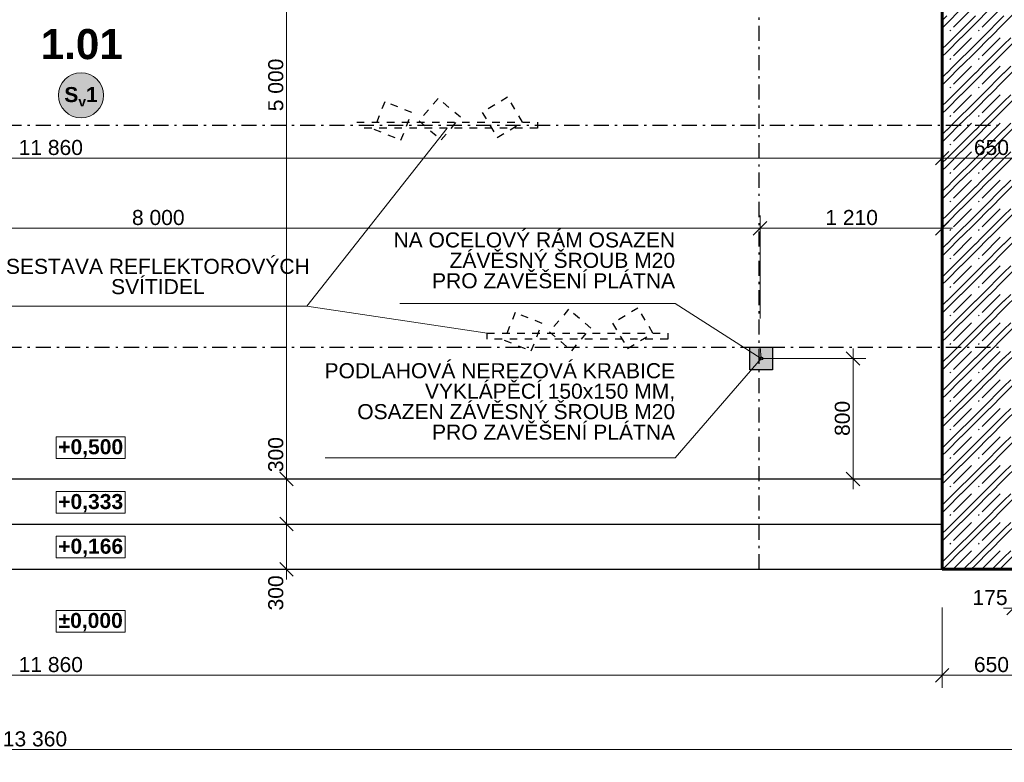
# Model space of a CAD drawing. Header units: millimetres. Extents: x 1793744 to 1819377, y -543298 to -528494.
# Tile 7 of 23: x 1806629 to 1813169, y -541827 to -536893. Entities that reach past the tile are written whole.
import ezdxf
from ezdxf.enums import TextEntityAlignment as Align

# ---------------------------------------------------------------- set-up
doc = ezdxf.new("R2010")
doc.units = ezdxf.units.MM
doc.header["$MEASUREMENT"] = 0
doc.linetypes.add('ČÁRA ČERCHOVANÁ 2', pattern=[195, 100, -40, 15, -40])
doc.linetypes.add('ČÁRA ČÁRKOVANÁ 1', pattern=[100, 50, -50])
for name, color, linetype in [('2 - KÓTA NS.2D', 7, 'Continuous'), ('2 - TEXT HLAVNÍ UNIVERSÁL.2D', 7, 'Continuous'), ('2 - ZÓNA.2D', 7, 'Continuous'), ('2 - ČÁRA HLAVNÍ.2D', 7, 'Continuous'), ('4 - PRVKY EXTERIÉR.3D', 7, 'Continuous'), ('6 - ROUBENKA - ZÁBRADLÍ.5D', 7, 'Continuous'), ('Nové_2 - ČÁRA HLAVNÍ.2D', 7, 'Continuous'), ('Nové_4 - ZDIVO - STĚNY NOSNÉ.3D', 7, 'Continuous'), ('Nové_Výplně – Řezové', 7, 'Continuous'), ('Výplně - Povrchové', 7, 'Continuous'), ('Zóny – Razítka', 7, 'Continuous')]:
    doc.layers.add(name, color=color, linetype=linetype)
doc.styles.add('GENEROVANÝ_STYL_1', font='Arial Bold.ttf')
doc.styles.add('GENEROVANÝ_STYL_2', font='Arial.ttf')
doc.dimstyles.new('GENEROVANÝ_STYL__1', dxfattribs={"dimtxt": 100, "dimasz": 85.5, "dimexe": 0.18, "dimexo": 450, "dimgap": 0, "dimtad": 1, "dimtih": 1, "dimtoh": 1, "dimdec": 0, "dimzin": 0, "dimdsep": 46, "dimtxsty": 'GENEROVANÝ_STYL_2', "dimblk": 'ARROWHEAD_6', "dimblk1": 'ARROWHEAD_6', "dimblk2": 'ARROWHEAD_6', "dimcen": 0.09, "dimclrd": 256, "dimclre": 256, "dimclrt": 256, "dimazin": 0, "dimtfac": 1, "dimtdec": 4, "dimtmove": 0, "dimatfit": 3, "dimfxl": 1, "dimtolj": 1, "dimtzin": 0, "dimarcsym": 0})
doc.dimstyles.new('GENEROVANÝ_STYL__2', dxfattribs={"dimtxt": 100, "dimasz": 85.5, "dimexe": 0.18, "dimexo": 450, "dimgap": 0, "dimtad": 1, "dimdec": 0, "dimzin": 0, "dimdsep": 46, "dimtxsty": 'GENEROVANÝ_STYL_2', "dimblk": 'ARROWHEAD_6', "dimblk1": 'ARROWHEAD_6', "dimblk2": 'ARROWHEAD_6', "dimcen": 0.09, "dimclrd": 256, "dimclre": 256, "dimclrt": 256, "dimazin": 0, "dimtfac": 1, "dimtdec": 4, "dimtmove": 0, "dimatfit": 3, "dimfxl": 1, "dimtolj": 1, "dimtzin": 0, "dimarcsym": 0})
doc.dimstyles.new('GENEROVANÝ_STYL__6', dxfattribs={"dimtxt": 100, "dimasz": 85.5, "dimexe": 0.18, "dimexo": 800, "dimgap": 0, "dimtad": 1, "dimtih": 1, "dimtoh": 1, "dimdec": 0, "dimzin": 0, "dimdsep": 46, "dimtxsty": 'GENEROVANÝ_STYL_2', "dimblk": 'ARROWHEAD_6', "dimblk1": 'ARROWHEAD_6', "dimblk2": 'ARROWHEAD_6', "dimcen": 0.09, "dimclrd": 256, "dimclre": 256, "dimclrt": 256, "dimazin": 0, "dimtfac": 1, "dimtdec": 4, "dimtmove": 0, "dimatfit": 3, "dimfxl": 1, "dimtolj": 1, "dimtzin": 0, "dimarcsym": 0})
doc.dimstyles.new('GENEROVANÝ_STYL__7', dxfattribs={"dimtxt": 100, "dimasz": 85.5, "dimexe": 0.18, "dimexo": 600, "dimgap": 0, "dimtad": 1, "dimtih": 1, "dimtoh": 1, "dimdec": 0, "dimzin": 0, "dimdsep": 46, "dimtxsty": 'GENEROVANÝ_STYL_2', "dimblk": 'ARROWHEAD_6', "dimblk1": 'ARROWHEAD_6', "dimblk2": 'ARROWHEAD_6', "dimcen": 0.09, "dimclrd": 256, "dimclre": 256, "dimclrt": 256, "dimazin": 0, "dimtfac": 1, "dimtdec": 4, "dimtmove": 0, "dimatfit": 3, "dimfxl": 1, "dimtolj": 1, "dimtzin": 0, "dimarcsym": 0})
doc.dimstyles.new('GENEROVANÝ_STYL__8', dxfattribs={"dimtxt": 100, "dimasz": 85.5, "dimexe": 0.18, "dimexo": 600, "dimgap": 0, "dimtad": 1, "dimdec": 0, "dimzin": 0, "dimdsep": 46, "dimtxsty": 'GENEROVANÝ_STYL_2', "dimblk": 'ARROWHEAD_6', "dimblk1": 'ARROWHEAD_6', "dimblk2": 'ARROWHEAD_6', "dimcen": 0.09, "dimclrd": 256, "dimclre": 256, "dimclrt": 256, "dimazin": 0, "dimtfac": 1, "dimtdec": 4, "dimtmove": 0, "dimatfit": 3, "dimfxl": 1, "dimtolj": 1, "dimtzin": 0, "dimarcsym": 0})

# ---------------------------------------------------------------- blocks, each defined once
blk = doc.blocks.new('PÓDIUM_1.01_1', base_point=(1807036.3, -537066.6))
at = {"layer": 'Zóny – Razítka', "color": 5, "lineweight": 0, "true_color": 0x1c1cff, "style": 'GENEROVANÝ_STYL_1'}
blk.add_attdef('ROOM_NUMBER', text='', height=200, dxfattribs=at).set_placement((1806769.4, -536955.2), align=Align.TOP_LEFT)
blk = doc.blocks.new('*X37', base_point=(1118812.4, -1697940.5))
at = {"layer": 'Nové_Výplně – Řezové', "color": 7, "linetype": 'Continuous', "lineweight": 0}
for p, q in [((1812756.5, -536898), (1812786.6, -536867.9)), ((1812786.6, -536918.5), (1812881.3, -536823.8)), ((1812831.3, -536943.5), (1812951, -536823.8)), ((1812831.3, -537013.2), (1812976.6, -536867.9)), ((1812976.6, -536918.5), (1813071.3, -536823.8)), ((1813021.3, -536943.5), (1813141, -536823.8)), ((1813021.3, -537013.2), (1813166.6, -536867.9)), ((1813166.6, -536918.5), (1813261.3, -536823.8)), ((1812756.5, -536948.6), (1812786.6, -536918.5)), ((1812881.9, -537013.2), (1812976.6, -536918.5)), ((1813071.9, -537013.2), (1813166.6, -536918.5)), ((1812807.3, -536967.4), (1812813, -536961.8)), ((1812997.3, -536967.4), (1813003, -536961.8)), ((1812756.5, -537017.7), (1812761, -537013.2)), ((1812756.5, -537087.4), (1812786.6, -537057.3)), ((1812786.6, -537057.9), (1812831.3, -537013.2)), ((1812786.6, -537107.9), (1812881.3, -537013.2)), ((1812831.3, -537132.9), (1812951, -537013.2)), ((1812831.3, -537202.6), (1812976.6, -537057.3)), ((1812976.6, -537057.9), (1813021.3, -537013.2)), ((1812976.6, -537107.9), (1813071.3, -537013.2)), ((1813021.3, -537132.9), (1813141, -537013.2)), ((1813021.3, -537202.6), (1813166.6, -537057.3)), ((1813166.6, -537057.9), (1813211.3, -537013.2)), ((1813166.6, -537107.9), (1813261.3, -537013.2)), ((1812756.5, -537138), (1812786.6, -537107.9)), ((1812881.9, -537202.6), (1812976.6, -537107.9)), ((1813071.9, -537202.6), (1813166.6, -537107.9)), ((1812807.3, -537156.8), (1812813, -537151.2)), ((1812997.3, -537156.8), (1813003, -537151.2)), ((1812756.5, -537207.1), (1812761, -537202.6)), ((1812756.5, -537276.8), (1812786.6, -537246.7)), ((1812786.6, -537247.3), (1812831.3, -537202.6)), ((1812786.6, -537297.3), (1812881.3, -537202.6)), ((1812831.3, -537322.3), (1812951, -537202.6)), ((1812831.3, -537392), (1812976.6, -537246.7)), ((1812976.6, -537247.3), (1813021.3, -537202.6)), ((1812976.6, -537297.3), (1813071.3, -537202.6)), ((1813021.3, -537322.3), (1813141, -537202.6)), ((1813021.3, -537392), (1813166.6, -537246.7)), ((1813166.6, -537247.3), (1813211.3, -537202.6)), ((1813166.6, -537297.3), (1813261.3, -537202.6)), ((1812756.5, -537327.4), (1812786.6, -537297.3)), ((1812881.9, -537392), (1812976.6, -537297.3)), ((1813071.9, -537392), (1813166.6, -537297.3)), ((1812756.5, -537396.5), (1812761, -537392)), ((1812786.6, -537436.7), (1812831.3, -537392)), ((1812786.6, -537486.7), (1812881.3, -537392)), ((1812807.3, -537346.2), (1812813, -537340.6)), ((1812831.3, -537511.7), (1812951, -537392)), ((1812976.6, -537436.7), (1813021.3, -537392)), ((1812976.6, -537486.7), (1813071.3, -537392)), ((1812997.3, -537346.2), (1813003, -537340.6)), ((1813021.3, -537511.7), (1813141, -537392)), ((1813166.6, -537436.7), (1813211.3, -537392)), ((1813166.6, -537486.7), (1813261.3, -537392)), ((1812756.5, -537466.2), (1812786.6, -537436.1)), ((1812831.3, -537581.4), (1812976.6, -537436.1)), ((1813021.3, -537581.4), (1813166.6, -537436.1)), ((1812756.5, -537516.8), (1812786.6, -537486.7)), ((1812881.9, -537581.4), (1812976.6, -537486.7)), ((1813071.9, -537581.4), (1813166.6, -537486.7)), ((1812756.5, -537585.9), (1812761, -537581.4)), ((1812786.6, -537626.1), (1812831.3, -537581.4)), ((1812786.6, -537676.1), (1812881.3, -537581.4)), ((1812807.3, -537535.6), (1812813, -537530)), ((1812831.3, -537701.1), (1812951, -537581.4)), ((1812976.6, -537626.1), (1813021.3, -537581.4)), ((1812976.6, -537676.1), (1813071.3, -537581.4)), ((1812997.3, -537535.6), (1813003, -537530)), ((1813021.3, -537701.1), (1813141, -537581.4)), ((1813166.6, -537626.1), (1813211.3, -537581.4)), ((1813166.6, -537676.1), (1813261.3, -537581.4)), ((1812756.5, -537655.6), (1812786.6, -537625.5)), ((1812831.3, -537770.8), (1812976.6, -537625.5)), ((1813021.3, -537770.8), (1813166.6, -537625.5)), ((1812756.5, -537706.2), (1812786.6, -537676.1)), ((1812807.3, -537725), (1812813, -537719.4)), ((1812881.9, -537770.8), (1812976.6, -537676.1)), ((1812997.3, -537725), (1813003, -537719.4)), ((1813071.9, -537770.8), (1813166.6, -537676.1)), ((1812756.5, -537775.3), (1812761, -537770.8)), ((1812786.6, -537815.5), (1812831.3, -537770.8)), ((1812786.6, -537865.5), (1812881.3, -537770.8)), ((1812831.3, -537890.5), (1812951, -537770.8)), ((1812976.6, -537815.5), (1813021.3, -537770.8)), ((1812976.6, -537865.5), (1813071.3, -537770.8)), ((1813021.3, -537890.5), (1813141, -537770.8)), ((1813166.6, -537815.5), (1813211.3, -537770.8)), ((1813166.6, -537865.5), (1813261.3, -537770.8)), ((1812756.5, -537845), (1812786.6, -537814.9)), ((1812831.3, -537960.2), (1812976.6, -537814.9)), ((1813021.3, -537960.2), (1813166.6, -537814.9)), ((1812756.5, -537895.6), (1812786.6, -537865.5)), ((1812807.3, -537914.4), (1812813, -537908.8)), ((1812881.9, -537960.2), (1812976.6, -537865.5)), ((1812997.3, -537914.4), (1813003, -537908.8)), ((1813071.9, -537960.2), (1813166.6, -537865.5)), ((1812756.5, -537964.7), (1812761, -537960.2)), ((1812786.6, -538004.9), (1812831.3, -537960.2)), ((1812786.6, -538054.9), (1812881.3, -537960.2)), ((1812831.3, -538079.9), (1812951, -537960.2)), ((1812976.6, -538004.9), (1813021.3, -537960.2)), ((1812976.6, -538054.9), (1813071.3, -537960.2)), ((1813021.3, -538079.9), (1813141, -537960.2)), ((1813166.6, -538004.9), (1813211.3, -537960.2)), ((1813166.6, -538054.9), (1813261.3, -537960.2)), ((1812756.5, -538034.4), (1812786.6, -538004.3)), ((1812831.3, -538149.6), (1812976.6, -538004.3)), ((1813021.3, -538149.6), (1813166.6, -538004.3)), ((1812756.5, -538085), (1812786.6, -538054.9)), ((1812807.3, -538103.8), (1812813, -538098.2)), ((1812881.9, -538149.6), (1812976.6, -538054.9)), ((1812997.3, -538103.8), (1813003, -538098.2)), ((1813071.9, -538149.6), (1813166.6, -538054.9)), ((1812756.5, -538154.1), (1812761, -538149.6)), ((1812786.6, -538194.3), (1812831.3, -538149.6)), ((1812786.6, -538244.3), (1812881.3, -538149.6)), ((1812831.3, -538269.3), (1812951, -538149.6)), ((1812976.6, -538194.3), (1813021.3, -538149.6)), ((1812976.6, -538244.3), (1813071.3, -538149.6)), ((1813021.3, -538269.3), (1813141, -538149.6)), ((1813166.6, -538194.3), (1813211.3, -538149.6)), ((1813166.6, -538244.3), (1813261.3, -538149.6)), ((1812756.5, -538223.8), (1812786.6, -538193.7)), ((1812756.5, -538274.4), (1812786.6, -538244.3)), ((1812831.3, -538339), (1812976.6, -538193.7)), ((1812881.9, -538339), (1812976.6, -538244.3)), ((1813021.3, -538339), (1813166.6, -538193.7)), ((1813071.9, -538339), (1813166.6, -538244.3)), ((1812807.3, -538293.2), (1812813, -538287.6)), ((1812997.3, -538293.2), (1813003, -538287.6)), ((1812756.5, -538343.5), (1812761, -538339)), ((1812786.6, -538383.7), (1812831.3, -538339)), ((1812786.6, -538433.7), (1812881.3, -538339)), ((1812831.3, -538458.7), (1812951, -538339)), ((1812976.6, -538383.7), (1813021.3, -538339)), ((1812976.6, -538433.7), (1813071.3, -538339)), ((1813021.3, -538458.7), (1813141, -538339)), ((1813166.6, -538383.7), (1813211.3, -538339)), ((1813166.6, -538433.7), (1813261.3, -538339)), ((1812756.5, -538413.2), (1812786.6, -538383.1)), ((1812756.5, -538463.8), (1812786.6, -538433.7)), ((1812831.3, -538528.4), (1812976.6, -538383.1)), ((1812881.9, -538528.4), (1812976.6, -538433.7)), ((1813021.3, -538528.4), (1813166.6, -538383.1)), ((1813071.9, -538528.4), (1813166.6, -538433.7)), ((1812807.3, -538482.6), (1812813, -538477)), ((1812997.3, -538482.6), (1813003, -538477)), ((1812756.5, -538532.9), (1812761, -538528.4)), ((1812756.5, -538602.6), (1812786.6, -538572.5)), ((1812786.6, -538573.1), (1812831.3, -538528.4)), ((1812786.6, -538623.1), (1812881.3, -538528.4)), ((1812831.3, -538648.1), (1812951, -538528.4)), ((1812831.3, -538717.8), (1812976.6, -538572.5)), ((1812976.6, -538573.1), (1813021.3, -538528.4)), ((1812976.6, -538623.1), (1813071.3, -538528.4)), ((1813021.3, -538648.1), (1813141, -538528.4)), ((1813021.3, -538717.8), (1813166.6, -538572.5)), ((1813166.6, -538573.1), (1813211.3, -538528.4)), ((1813166.6, -538623.1), (1813261.3, -538528.4)), ((1812756.5, -538653.2), (1812786.6, -538623.1)), ((1812881.9, -538717.8), (1812976.6, -538623.1)), ((1813071.9, -538717.8), (1813166.6, -538623.1)), ((1812807.3, -538672), (1812813, -538666.4)), ((1812997.3, -538672), (1813003, -538666.4)), ((1812756.5, -538722.3), (1812761, -538717.8)), ((1812756.5, -538792), (1812786.6, -538761.9)), ((1812786.6, -538762.5), (1812831.3, -538717.8)), ((1812786.6, -538812.5), (1812881.3, -538717.8)), ((1812831.3, -538837.5), (1812951, -538717.8)), ((1812831.3, -538907.2), (1812976.6, -538761.9)), ((1812976.6, -538762.5), (1813021.3, -538717.8)), ((1812976.6, -538812.5), (1813071.3, -538717.8)), ((1813021.3, -538837.5), (1813141, -538717.8)), ((1813021.3, -538907.2), (1813166.6, -538761.9)), ((1813166.6, -538762.5), (1813211.3, -538717.8)), ((1813166.6, -538812.5), (1813261.3, -538717.8)), ((1812756.5, -538842.6), (1812786.6, -538812.5)), ((1812881.9, -538907.2), (1812976.6, -538812.5)), ((1813071.9, -538907.2), (1813166.6, -538812.5)), ((1812807.3, -538861.4), (1812813, -538855.8)), ((1812997.3, -538861.4), (1813003, -538855.8)), ((1812756.5, -538911.7), (1812761, -538907.2)), ((1812756.5, -538981.4), (1812786.6, -538951.3)), ((1812786.6, -538951.9), (1812831.3, -538907.2)), ((1812786.6, -539001.9), (1812881.3, -538907.2)), ((1812831.3, -539026.9), (1812951, -538907.2)), ((1812831.3, -539096.6), (1812976.6, -538951.3)), ((1812976.6, -538951.9), (1813021.3, -538907.2)), ((1812976.6, -539001.9), (1813071.3, -538907.2)), ((1813021.3, -539026.9), (1813141, -538907.2)), ((1813021.3, -539096.6), (1813166.6, -538951.3)), ((1813166.6, -538951.9), (1813211.3, -538907.2)), ((1813166.6, -539001.9), (1813261.3, -538907.2)), ((1812756.5, -539032), (1812786.6, -539001.9)), ((1812881.9, -539096.6), (1812976.6, -539001.9)), ((1813071.9, -539096.6), (1813166.6, -539001.9)), ((1812756.5, -539101.1), (1812761, -539096.6)), ((1812786.6, -539141.3), (1812831.3, -539096.6)), ((1812786.6, -539191.3), (1812881.3, -539096.6)), ((1812807.3, -539050.8), (1812813, -539045.2)), ((1812831.3, -539216.3), (1812951, -539096.6)), ((1812976.6, -539141.3), (1813021.3, -539096.6)), ((1812976.6, -539191.3), (1813071.3, -539096.6)), ((1812997.3, -539050.8), (1813003, -539045.2)), ((1813021.3, -539216.3), (1813141, -539096.6)), ((1813166.6, -539141.3), (1813211.3, -539096.6)), ((1813166.6, -539191.3), (1813261.3, -539096.6)), ((1812756.5, -539170.8), (1812786.6, -539140.7)), ((1812831.3, -539286), (1812976.6, -539140.7)), ((1813021.3, -539286), (1813166.6, -539140.7)), ((1812756.5, -539221.4), (1812786.6, -539191.3)), ((1812881.9, -539286), (1812976.6, -539191.3)), ((1813071.9, -539286), (1813166.6, -539191.3)), ((1812756.5, -539290.5), (1812761, -539286)), ((1812786.6, -539330.7), (1812831.3, -539286)), ((1812786.6, -539380.7), (1812881.3, -539286)), ((1812807.3, -539240.2), (1812813, -539234.6)), ((1812831.3, -539405.7), (1812951, -539286)), ((1812976.6, -539330.7), (1813021.3, -539286)), ((1812976.6, -539380.7), (1813071.3, -539286)), ((1812997.3, -539240.2), (1813003, -539234.6)), ((1813021.3, -539405.7), (1813141, -539286)), ((1813166.6, -539330.7), (1813211.3, -539286)), ((1813166.6, -539380.7), (1813261.3, -539286)), ((1812756.5, -539360.2), (1812786.6, -539330.1)), ((1812831.3, -539475.4), (1812976.6, -539330.1)), ((1813021.3, -539475.4), (1813166.6, -539330.1)), ((1812756.5, -539410.8), (1812786.6, -539380.7)), ((1812807.3, -539429.6), (1812813, -539424)), ((1812881.9, -539475.4), (1812976.6, -539380.7)), ((1812997.3, -539429.6), (1813003, -539424)), ((1813071.9, -539475.4), (1813166.6, -539380.7)), ((1812756.5, -539479.9), (1812761, -539475.4)), ((1812786.6, -539520.1), (1812831.3, -539475.4)), ((1812786.6, -539570.1), (1812881.3, -539475.4)), ((1812831.3, -539595.1), (1812951, -539475.4)), ((1812976.6, -539520.1), (1813021.3, -539475.4)), ((1812976.6, -539570.1), (1813071.3, -539475.4)), ((1813021.3, -539595.1), (1813141, -539475.4)), ((1813166.6, -539520.1), (1813211.3, -539475.4)), ((1813166.6, -539570.1), (1813261.3, -539475.4)), ((1812756.5, -539549.6), (1812786.6, -539519.5)), ((1812831.3, -539664.8), (1812976.6, -539519.5)), ((1813021.3, -539664.8), (1813166.6, -539519.5)), ((1812756.5, -539600.2), (1812786.6, -539570.1)), ((1812807.3, -539619), (1812813, -539613.4)), ((1812881.9, -539664.8), (1812976.6, -539570.1)), ((1812997.3, -539619), (1813003, -539613.4)), ((1813071.9, -539664.8), (1813166.6, -539570.1)), ((1812756.5, -539669.3), (1812761, -539664.8)), ((1812786.6, -539709.5), (1812831.3, -539664.8)), ((1812786.6, -539759.5), (1812881.3, -539664.8)), ((1812831.3, -539784.5), (1812951, -539664.8)), ((1812976.6, -539709.5), (1813021.3, -539664.8)), ((1812976.6, -539759.5), (1813071.3, -539664.8)), ((1813021.3, -539784.5), (1813141, -539664.8)), ((1813166.6, -539709.5), (1813211.3, -539664.8)), ((1813166.6, -539759.5), (1813261.3, -539664.8)), ((1812756.5, -539739), (1812786.6, -539708.9)), ((1812831.3, -539854.2), (1812976.6, -539708.9)), ((1813021.3, -539854.2), (1813166.6, -539708.9)), ((1812756.5, -539789.6), (1812786.6, -539759.5)), ((1812807.3, -539808.4), (1812813, -539802.8)), ((1812881.9, -539854.2), (1812976.6, -539759.5)), ((1812997.3, -539808.4), (1813003, -539802.8)), ((1813071.9, -539854.2), (1813166.6, -539759.5)), ((1812756.5, -539858.7), (1812761, -539854.2)), ((1812786.6, -539898.9), (1812831.3, -539854.2)), ((1812786.6, -539948.9), (1812881.3, -539854.2)), ((1812831.3, -539973.9), (1812951, -539854.2)), ((1812976.6, -539898.9), (1813021.3, -539854.2)), ((1812976.6, -539948.9), (1813071.3, -539854.2)), ((1813021.3, -539973.9), (1813141, -539854.2)), ((1813166.6, -539898.9), (1813211.3, -539854.2)), ((1813166.6, -539948.9), (1813261.3, -539854.2)), ((1812756.5, -539928.4), (1812786.6, -539898.3)), ((1812831.3, -540043.6), (1812976.6, -539898.3)), ((1813021.3, -540043.6), (1813166.6, -539898.3)), ((1812756.5, -539979), (1812786.6, -539948.9)), ((1812807.3, -539997.8), (1812813, -539992.2)), ((1812881.9, -540043.6), (1812976.6, -539948.9)), ((1812997.3, -539997.8), (1813003, -539992.2)), ((1813071.9, -540043.6), (1813166.6, -539948.9)), ((1812756.5, -540048.1), (1812761, -540043.6)), ((1812786.6, -540088.3), (1812831.3, -540043.6)), ((1812786.6, -540138.3), (1812881.3, -540043.6)), ((1812831.3, -540163.3), (1812951, -540043.6)), ((1812976.6, -540088.3), (1813021.3, -540043.6)), ((1812976.6, -540138.3), (1813071.3, -540043.6)), ((1813021.3, -540163.3), (1813141, -540043.6)), ((1813166.6, -540088.3), (1813211.3, -540043.6)), ((1813166.6, -540138.3), (1813261.3, -540043.6)), ((1812756.5, -540117.8), (1812786.6, -540087.7)), ((1812756.5, -540168.4), (1812786.6, -540138.3)), ((1812831.3, -540233), (1812976.6, -540087.7)), ((1812881.9, -540233), (1812976.6, -540138.3)), ((1813021.3, -540233), (1813166.6, -540087.7)), ((1813071.9, -540233), (1813166.6, -540138.3)), ((1812807.3, -540187.2), (1812813, -540181.6)), ((1812997.3, -540187.2), (1813003, -540181.6)), ((1812756.5, -540237.5), (1812761, -540233)), ((1812786.6, -540277.7), (1812831.3, -540233)), ((1812786.6, -540327.7), (1812881.3, -540233)), ((1812831.3, -540352.7), (1812951, -540233)), ((1812976.6, -540277.7), (1813021.3, -540233)), ((1812976.6, -540327.7), (1813071.3, -540233)), ((1813021.3, -540352.7), (1813141, -540233)), ((1813166.6, -540277.7), (1813211.3, -540233)), ((1813166.6, -540327.7), (1813261.3, -540233)), ((1812756.5, -540307.2), (1812786.6, -540277.1)), ((1812756.5, -540357.8), (1812786.6, -540327.7)), ((1812831.3, -540422.4), (1812976.6, -540277.1)), ((1812881.9, -540422.4), (1812976.6, -540327.7)), ((1813021.3, -540422.4), (1813166.6, -540277.1)), ((1813071.9, -540422.4), (1813166.6, -540327.7)), ((1812807.3, -540376.6), (1812813, -540371)), ((1812997.3, -540376.6), (1813003, -540371)), ((1812756.5, -540426.9), (1812761, -540422.4)), ((1812756.5, -540496.6), (1812786.6, -540466.5)), ((1812786.6, -540467.1), (1812831.3, -540422.4)), ((1812786.6, -540517.1), (1812881.3, -540422.4)), ((1812831.3, -540542.1), (1812951, -540422.4)), ((1812898.8, -540544.2), (1812976.6, -540466.5)), ((1812976.6, -540467.1), (1813021.3, -540422.4)), ((1812976.6, -540517.1), (1813071.3, -540422.4)), ((1813021.3, -540542.1), (1813141, -540422.4)), ((1813088.8, -540544.2), (1813166.6, -540466.5)), ((1813166.6, -540467.1), (1813211.3, -540422.4)), ((1813166.6, -540517.1), (1813261.3, -540422.4)), ((1812759.4, -540544.2), (1812786.6, -540517.1)), ((1812949.4, -540544.2), (1812976.6, -540517.1)), ((1813139.4, -540544.2), (1813166.6, -540517.1))]:
    blk.add_line(p, q, dxfattribs=at)
blk = doc.blocks.new('Zeď_1', base_point=(1812756.5, -540544.2))
at = {"layer": 'Nové_4 - ZDIVO - STĚNY NOSNÉ.3D', "color": 7, "linetype": 'Continuous', "lineweight": 60, "flags": 128}
for points in [[(1812756.5, -534944.2), (1812756.5, -540544.2)], [(1812756.5, -540544.2), (1813406.5, -540544.2)]]:
    blk.add_lwpolyline(points, dxfattribs=at)
at = {"layer": 'Nové_4 - ZDIVO - STĚNY NOSNÉ.3D', "color": 7, "lineweight": 60}
blk.add_blockref('*X37', (1118812.4, -1697940.5), dxfattribs=at)
blk = doc.blocks.new('*D111', base_point=(1118812.4, -1697940.5))
at = {"layer": '2 - KÓTA NS.2D', "color": 96, "linetype": 'Continuous', "lineweight": 0, "true_color": 0x007d00}
for p, q in [((1800046.5, -541827.1), (1800046.5, -541292.7)), ((1813406.5, -541827.1), (1813406.5, -541292.7)), ((1799979, -541742.7), (1800046.5, -541742.7)), ((1800046.5, -541742.7), (1813406.5, -541742.7)), ((1813406.5, -541742.7), (1813474, -541742.7))]:
    blk.add_line(p, q, dxfattribs=at)
at = {"layer": '2 - KÓTA NS.2D', "color": 96, "linetype": 'Continuous', "lineweight": 15, "true_color": 0x007d00}
for p, q in [((1800091.5, -541697.7), (1800001.5, -541787.7)), ((1813361.5, -541787.7), (1813451.5, -541697.7))]:
    blk.add_line(p, q, dxfattribs=at)
at = {"layer": '2 - KÓTA NS.2D', "color": 96, "lineweight": 0, "true_color": 0x007d00, "insert": (1806516.8, -541722.7), "char_height": 100, "attachment_point": 7, "style": 'GENEROVANÝ_STYL_2'}
blk.add_mtext('\\A1;{\\pql;\\fArial|b0|i0|c0|p0;\\W1.000000;13\xa0360}', dxfattribs=at)
blk = doc.blocks.new('ARROWHEAD_6')
at = {"color": 0, "linetype": 'Continuous', "lineweight": 0}
for p, q in [((0, 0), (-1, 0)), ((-0.5, -0.5), (0.5, 0.5))]:
    blk.add_line(p, q, dxfattribs=at)
blk = doc.blocks.new('*D114', base_point=(1118812.4, -1697940.5))
at = {"layer": '2 - KÓTA NS.2D', "color": 96, "linetype": 'Continuous', "lineweight": 0, "true_color": 0x007d00}
for p, q in [((1800896.5, -541333.3), (1800896.5, -540798.9)), ((1812756.5, -541333.3), (1812756.5, -540798.9)), ((1800829, -541248.9), (1800896.5, -541248.9)), ((1800896.5, -541248.9), (1812756.5, -541248.9))]:
    blk.add_line(p, q, dxfattribs=at)
at = {"layer": '2 - KÓTA NS.2D', "color": 96, "linetype": 'Continuous', "lineweight": 15, "true_color": 0x007d00}
for p, q in [((1800941.5, -541203.9), (1800851.5, -541293.9)), ((1812801.5, -541203.9), (1812711.5, -541293.9))]:
    blk.add_line(p, q, dxfattribs=at)
at = {"layer": '2 - KÓTA NS.2D', "color": 96, "lineweight": 0, "true_color": 0x007d00, "insert": (1806621.8, -541228.9), "char_height": 100, "attachment_point": 7, "style": 'GENEROVANÝ_STYL_2'}
blk.add_mtext('\\A1;{\\pql;\\fArial|b0|i0|c0|p0;\\W1.000000;11\xa0860}', dxfattribs=at)
blk = doc.blocks.new('*D115', base_point=(1118812.4, -1697940.5))
at = {"layer": '2 - KÓTA NS.2D', "color": 96, "linetype": 'Continuous', "lineweight": 0, "true_color": 0x007d00}
for p, q in [((1812756.5, -541333.3), (1812756.5, -540798.9)), ((1813406.5, -541333.3), (1813406.5, -540798.9)), ((1812756.5, -541248.9), (1813406.5, -541248.9)), ((1813406.5, -541248.9), (1813474, -541248.9))]:
    blk.add_line(p, q, dxfattribs=at)
at = {"layer": '2 - KÓTA NS.2D', "color": 96, "linetype": 'Continuous', "lineweight": 15, "true_color": 0x007d00}
for p, q in [((1812801.5, -541203.9), (1812711.5, -541293.9)), ((1813361.5, -541293.9), (1813451.5, -541203.9))]:
    blk.add_line(p, q, dxfattribs=at)
at = {"layer": '2 - KÓTA NS.2D', "color": 96, "lineweight": 0, "true_color": 0x007d00, "insert": (1812967.1, -541228.9), "char_height": 100, "attachment_point": 7, "style": 'GENEROVANÝ_STYL_2'}
blk.add_mtext('\\A1;{\\pql;\\fArial|b0|i0|c0|p0;\\W1.000000;650}', dxfattribs=at)
blk = doc.blocks.new('*D117', base_point=(1118812.4, -1697940.5))
at = {"layer": '2 - KÓTA NS.2D', "color": 96, "linetype": 'Continuous', "lineweight": 0, "true_color": 0x007d00}
for p, q in [((1800896.5, -537897.8), (1800896.5, -537363.4)), ((1812756.5, -537897.8), (1812756.5, -537363.4)), ((1800896.5, -537813.4), (1812756.5, -537813.4))]:
    blk.add_line(p, q, dxfattribs=at)
at = {"layer": '2 - KÓTA NS.2D', "color": 96, "linetype": 'Continuous', "lineweight": 15, "true_color": 0x007d00}
for p, q in [((1800941.5, -537768.4), (1800851.5, -537858.4)), ((1812801.5, -537768.4), (1812711.5, -537858.4))]:
    blk.add_line(p, q, dxfattribs=at)
at = {"layer": '2 - KÓTA NS.2D', "color": 96, "lineweight": 0, "true_color": 0x007d00, "insert": (1806621.8, -537793.4), "char_height": 100, "attachment_point": 7, "style": 'GENEROVANÝ_STYL_2'}
blk.add_mtext('\\A1;{\\pql;\\fArial|b0|i0|c0|p0;\\W1.000000;11\xa0860}', dxfattribs=at)
blk = doc.blocks.new('*D118', base_point=(1118812.4, -1697940.5))
at = {"layer": '2 - KÓTA NS.2D', "color": 96, "linetype": 'Continuous', "lineweight": 0, "true_color": 0x007d00}
for p, q in [((1812756.5, -537897.8), (1812756.5, -537363.4)), ((1813406.5, -537897.8), (1813406.5, -537363.4)), ((1812756.5, -537813.4), (1813406.5, -537813.4)), ((1813406.5, -537813.4), (1813474, -537813.4))]:
    blk.add_line(p, q, dxfattribs=at)
at = {"layer": '2 - KÓTA NS.2D', "color": 96, "linetype": 'Continuous', "lineweight": 15, "true_color": 0x007d00}
for p, q in [((1812801.5, -537768.4), (1812711.5, -537858.4)), ((1813361.5, -537858.4), (1813451.5, -537768.4))]:
    blk.add_line(p, q, dxfattribs=at)
at = {"layer": '2 - KÓTA NS.2D', "color": 96, "lineweight": 0, "true_color": 0x007d00, "insert": (1812967.1, -537793.4), "char_height": 100, "attachment_point": 7, "style": 'GENEROVANÝ_STYL_2'}
blk.add_mtext('\\A1;{\\pql;\\fArial|b0|i0|c0|p0;\\W1.000000;650}', dxfattribs=at)
blk = doc.blocks.new('*D119', base_point=(1118812.4, -1697940.5))
at = {"layer": '2 - KÓTA NS.2D', "color": 96, "linetype": 'Continuous', "lineweight": 15, "true_color": 0x007d00}
for p, q in [((1808355.9, -540199.2), (1808445.9, -540289.2)), ((1808355.9, -540499.2), (1808445.9, -540589.2))]:
    blk.add_line(p, q, dxfattribs=at)
at = {"layer": '2 - KÓTA NS.2D', "color": 96, "linetype": 'Continuous', "lineweight": 0, "true_color": 0x007d00}
for p, q in [((1808850.9, -540244.2), (1808316.5, -540244.2)), ((1808400.9, -540544.2), (1808400.9, -540244.2)), ((1808850.9, -540544.2), (1808316.5, -540544.2)), ((1808400.9, -540611.7), (1808400.9, -540544.2))]:
    blk.add_line(p, q, dxfattribs=at)
at = {"layer": '2 - KÓTA NS.2D', "color": 96, "lineweight": 0, "true_color": 0x007d00, "insert": (1808380.9, -540818), "char_height": 100, "attachment_point": 7, "rotation": 90, "style": 'GENEROVANÝ_STYL_2'}
blk.add_mtext('\\A1;{\\pql;\\fArial|b0|i0|c0|p0;\\W1.000000;300}', dxfattribs=at)
blk = doc.blocks.new('*D120', base_point=(1118812.4, -1697940.5))
at = {"layer": '2 - KÓTA NS.2D', "color": 96, "linetype": 'Continuous', "lineweight": 0, "true_color": 0x007d00}
for p, q in [((1808850.9, -539944.2), (1808316.5, -539944.2)), ((1808400.9, -540244.2), (1808400.9, -539944.2)), ((1808850.9, -540244.2), (1808316.5, -540244.2))]:
    blk.add_line(p, q, dxfattribs=at)
at = {"layer": '2 - KÓTA NS.2D', "color": 96, "linetype": 'Continuous', "lineweight": 15, "true_color": 0x007d00}
for p, q in [((1808355.9, -539899.2), (1808445.9, -539989.2)), ((1808355.9, -540199.2), (1808445.9, -540289.2))]:
    blk.add_line(p, q, dxfattribs=at)
blk = doc.blocks.new('*D121', base_point=(1118812.4, -1697940.5))
at = {"layer": '2 - KÓTA NS.2D', "color": 96, "linetype": 'Continuous', "lineweight": 15, "true_color": 0x007d00}
for p, q in [((1808355.9, -534899.2), (1808445.9, -534989.2)), ((1808355.9, -539899.2), (1808445.9, -539989.2))]:
    blk.add_line(p, q, dxfattribs=at)
at = {"layer": '2 - KÓTA NS.2D', "color": 96, "linetype": 'Continuous', "lineweight": 0, "true_color": 0x007d00}
for p, q in [((1808485.3, -534944.2), (1807950.9, -534944.2)), ((1808400.9, -539944.2), (1808400.9, -534944.2)), ((1808850.9, -539944.2), (1808316.5, -539944.2))]:
    blk.add_line(p, q, dxfattribs=at)
at = {"layer": '2 - KÓTA NS.2D', "color": 96, "lineweight": 0, "true_color": 0x007d00, "char_height": 100, "attachment_point": 7, "rotation": 90, "style": 'GENEROVANÝ_STYL_2'}
for s, insert in [('\\A1;{\\pql;\\fArial|b0|i0|c0|p0;\\W1.000000;5\xa0000}', (1808380.9, -537501.4)), ('\\A1;{\\pql;\\fArial|b0|i0|c0|p0;\\W1.000000;300}', (1808380.9, -539899.2))]:
    blk.add_mtext(s, dxfattribs=dict(at, insert=insert))
blk = doc.blocks.new('*D147', base_point=(1118812.4, -1697940.5))
at = {"layer": '2 - KÓTA NS.2D', "color": 96, "linetype": 'Continuous', "lineweight": 0, "true_color": 0x007d00}
for p, q in [((1812666.3, -536834.3), (1812666.3, -535949.9)), ((1812756.5, -537549.9), (1812756.5, -536665.5)), ((1812666.3, -536749.9), (1812756.5, -536749.9)), ((1812756.5, -536749.9), (1812824, -536749.9))]:
    blk.add_line(p, q, dxfattribs=at)
at = {"layer": '2 - KÓTA NS.2D', "color": 96, "linetype": 'Continuous', "lineweight": 15, "true_color": 0x007d00}
for p, q in [((1812711.3, -536704.9), (1812621.3, -536794.9)), ((1812711.5, -536794.9), (1812801.5, -536704.9))]:
    blk.add_line(p, q, dxfattribs=at)
blk = doc.blocks.new('*D149', base_point=(1118812.4, -1697940.5))
at = {"layer": '2 - KÓTA NS.2D', "color": 96, "linetype": 'Continuous', "lineweight": 15, "true_color": 0x007d00}
for p, q in [((1803591, -538233.6), (1803501, -538323.6)), ((1811591.5, -538233.6), (1811501.5, -538323.6))]:
    blk.add_line(p, q, dxfattribs=at)
at = {"layer": '2 - KÓTA NS.2D', "color": 96, "linetype": 'Continuous', "lineweight": 0, "true_color": 0x007d00}
for p, q in [((1803546, -538878.6), (1803546, -538194.2)), ((1811546.5, -538878.6), (1811546.5, -538194.2)), ((1803546, -538278.6), (1811546.5, -538278.6))]:
    blk.add_line(p, q, dxfattribs=at)
at = {"layer": '2 - KÓTA NS.2D', "color": 96, "lineweight": 0, "true_color": 0x007d00, "insert": (1807374.7, -538258.6), "char_height": 100, "attachment_point": 7, "style": 'GENEROVANÝ_STYL_2'}
blk.add_mtext('\\A1;{\\pql;\\fArial|b0|i0|c0|p0;\\W1.000000;8\xa0000}', dxfattribs=at)
blk = doc.blocks.new('*D150', base_point=(1118812.4, -1697940.5))
at = {"layer": '2 - KÓTA NS.2D', "color": 96, "linetype": 'Continuous', "lineweight": 15, "true_color": 0x007d00}
for p, q in [((1811591.5, -538233.6), (1811501.5, -538323.6)), ((1812711.5, -538323.6), (1812801.5, -538233.6))]:
    blk.add_line(p, q, dxfattribs=at)
at = {"layer": '2 - KÓTA NS.2D', "color": 96, "linetype": 'Continuous', "lineweight": 0, "true_color": 0x007d00}
for p, q in [((1811546.5, -538878.6), (1811546.5, -538194.2)), ((1812756.5, -538878.6), (1812756.5, -538194.2)), ((1811546.5, -538278.6), (1812756.5, -538278.6)), ((1812756.5, -538278.6), (1812824, -538278.6))]:
    blk.add_line(p, q, dxfattribs=at)
at = {"layer": '2 - KÓTA NS.2D', "color": 96, "lineweight": 0, "true_color": 0x007d00, "insert": (1811979.9, -538258.6), "char_height": 100, "attachment_point": 7, "style": 'GENEROVANÝ_STYL_2'}
blk.add_mtext('\\A1;{\\pql;\\fArial|b0|i0|c0|p0;\\W1.000000;1\xa0210}', dxfattribs=at)
blk = doc.blocks.new('*D151', base_point=(1118812.4, -1697940.5))
at = {"layer": '2 - KÓTA NS.2D', "color": 96, "linetype": 'Continuous', "lineweight": 0, "true_color": 0x007d00}
for p, q in [((1812164.3, -539144.2), (1812164.3, -539076.7)), ((1812248.6, -539144.2), (1811564.3, -539144.2)), ((1812164.3, -539944.2), (1812164.3, -539144.2)), ((1812764.3, -539944.2), (1812079.9, -539944.2)), ((1812164.3, -540011.7), (1812164.3, -539944.2))]:
    blk.add_line(p, q, dxfattribs=at)
at = {"layer": '2 - KÓTA NS.2D', "color": 96, "linetype": 'Continuous', "lineweight": 15, "true_color": 0x007d00}
for p, q in [((1812209.3, -539189.2), (1812119.3, -539099.2)), ((1812119.3, -539899.2), (1812209.3, -539989.2))]:
    blk.add_line(p, q, dxfattribs=at)
at = {"layer": '2 - KÓTA NS.2D', "color": 96, "lineweight": 0, "true_color": 0x007d00, "insert": (1812144.3, -539658.6), "char_height": 100, "attachment_point": 7, "rotation": 90, "style": 'GENEROVANÝ_STYL_2'}
blk.add_mtext('\\A1;{\\pql;\\fArial|b0|i0|c0|p0;\\W1.000000;800}', dxfattribs=at)
blk = doc.blocks.new('*D161', base_point=(1118812.4, -1697940.5))
at = {"layer": '2 - KÓTA NS.2D', "color": 96, "linetype": 'Continuous', "lineweight": 0, "true_color": 0x007d00}
for p, q in [((1813231.5, -540887.7), (1813231.5, -540353.3)), ((1813406.5, -540887.7), (1813406.5, -540353.3)), ((1813164, -540803.3), (1813231.5, -540803.3)), ((1813231.5, -540803.3), (1813406.5, -540803.3)), ((1813406.5, -540803.3), (1813474, -540803.3))]:
    blk.add_line(p, q, dxfattribs=at)
at = {"layer": '2 - KÓTA NS.2D', "color": 96, "linetype": 'Continuous', "lineweight": 15, "true_color": 0x007d00}
for p, q in [((1813276.5, -540758.3), (1813186.5, -540848.3)), ((1813361.5, -540848.3), (1813451.5, -540758.3))]:
    blk.add_line(p, q, dxfattribs=at)
at = {"layer": '2 - KÓTA NS.2D', "color": 96, "lineweight": 0, "true_color": 0x007d00, "insert": (1812957.7, -540783.3), "char_height": 100, "attachment_point": 7, "style": 'GENEROVANÝ_STYL_2'}
blk.add_mtext('\\A1;{\\pql;\\fArial|b0|i0|c0|p0;\\W1.000000;175}', dxfattribs=at)

msp = doc.modelspace()

# ---------------------------------------------------------------- hatches: boundary and pattern name
at = {"layer": '4 - PRVKY EXTERIÉR.3D', "linetype": 'Continuous', "lineweight": 0, "true_color": 0x3f3f3f}
msp.add_hatch(color=250, dxfattribs=at).paths.add_polyline_path([(1811479, -539069.2), (1811629, -539069.2), (1811629, -539219.2), (1811479, -539219.2)])
at = {"layer": 'Výplně - Povrchové', "linetype": 'Continuous', "lineweight": 0, "true_color": 0xc6c6ff}
msp.add_hatch(color=254, dxfattribs=at).paths.add_polyline_path([(1806886.3, -537395.3, 1), (1807186.3, -537395.3, 1)])

# ---------------------------------------------------------------- linework, layer by layer
at = {"layer": '2 - KÓTA NS.2D', "color": 96, "linetype": 'Continuous', "lineweight": 15, "true_color": 0x007d00, "flags": 128}
for points in [[(1806870.5, -539664.9), (1807330.3, -539664.9), (1807330.3, -539807.8), (1806870.5, -539807.8)], [(1806870.5, -540028.8), (1807330.3, -540028.8), (1807330.3, -540171.7), (1806870.5, -540171.7)], [(1806870.5, -540325.4), (1807330.3, -540325.4), (1807330.3, -540468.2), (1806870.5, -540468.2)], [(1806870.5, -540818.9), (1807330.3, -540818.9), (1807330.3, -540961.8), (1806870.5, -540961.8)]]:
    msp.add_lwpolyline(points, close=True, dxfattribs=at)
at = {"layer": '2 - ZÓNA.2D', "color": 7, "linetype": 'Continuous', "lineweight": 0, "true_color": 0xebebeb, "flags": 128}
msp.add_lwpolyline([(1800896.5, -540544.2), (1812756.5, -540544.2), (1812756.5, -534944.2), (1800896.5, -534944.2)], close=True, dxfattribs=at)
at = {"layer": '2 - ČÁRA HLAVNÍ.2D', "color": 7, "linetype": 'ČÁRA ČERCHOVANÁ 2', "lineweight": 30}
for p, q in [((1811541.5, -540544.2), (1811541.5, -534914.2)), ((1800496.5, -537594.2), (1813156.5, -537594.2)), ((1800496.5, -537594.2), (1813156.5, -537594.2)), ((1800496.5, -539069.2), (1813156.5, -539069.2))]:
    msp.add_line(p, q, dxfattribs=at)
at = {"layer": '2 - ČÁRA HLAVNÍ.2D', "color": 181, "linetype": 'ČÁRA ČÁRKOVANÁ 1', "lineweight": 30, "true_color": 0x9e3eff}
for p, q in [((1809054, -537437.9), (1808981, -537620.5)), ((1809234.3, -537509.9), (1809054, -537437.9)), ((1809408.7, -537415.8), (1809281.5, -537565.8)), ((1809556.7, -537541.3), (1809408.7, -537415.8)), ((1809869.9, -537407.8), (1809701.2, -537509)), ((1809969.7, -537574.2), (1809869.9, -537407.8)), ((1809161.2, -537692.6), (1809234.3, -537509.9)), ((1809701.2, -537509), (1809801.1, -537675.4)), ((1808867.7, -537574.2), (1810067.7, -537574.2)), ((1809281.5, -537565.8), (1809429.5, -537691.4)), ((1809429.5, -537691.4), (1809556.7, -537541.3)), ((1809801.1, -537675.4), (1809969.7, -537574.2)), ((1810067.7, -537574.2), (1810067.7, -537614.2)), ((1810067.7, -537614.2), (1808867.7, -537614.2)), ((1808981, -537620.5), (1809161.2, -537692.6)), ((1810274.5, -538817), (1810147.3, -538967)), ((1810422.5, -538942.5), (1810274.5, -538817)), ((1810735.7, -538809), (1810567, -538910.2)), ((1810835.5, -538975.4), (1810735.7, -538809)), ((1809919.8, -538839), (1809846.8, -539021.7)), ((1810100.1, -538911.1), (1809919.8, -538839)), ((1810027, -539093.8), (1810100.1, -538911.1)), ((1810147.3, -538967), (1810295.3, -539092.5)), ((1810295.3, -539092.5), (1810422.5, -538942.5)), ((1810567, -538910.2), (1810666.9, -539076.6)), ((1809733.5, -538975.4), (1810933.5, -538975.4)), ((1809733.5, -539015.4), (1809733.5, -538975.4)), ((1810933.5, -539015.4), (1809733.5, -539015.4)), ((1809846.8, -539021.7), (1810027, -539093.8)), ((1810666.9, -539076.6), (1810835.5, -538975.4)), ((1810933.5, -538975.4), (1810933.5, -539015.4))]:
    msp.add_line(p, q, dxfattribs=at)
at = {"layer": '2 - ČÁRA HLAVNÍ.2D', "color": 5, "linetype": 'Continuous', "lineweight": 0, "true_color": 0x1c1cff}
for p, q in [((1808536, -538796.1), (1809467.7, -537614.2)), ((1806557.1, -538796.1), (1808536, -538796.1)), ((1808536, -538796.1), (1809733.5, -538975.4)), ((1809153.2, -538777.7), (1810982.2, -538777.7)), ((1810982.2, -538777.7), (1811554, -539143.8)), ((1811554, -539143.8), (1811546.5, -539069.2)), ((1810982.2, -539803.9), (1811554, -539143.8)), ((1808657.8, -539803.9), (1810982.2, -539803.9))]:
    msp.add_line(p, q, dxfattribs=at)
at = {"layer": '2 - ČÁRA HLAVNÍ.2D', "color": 181, "linetype": 'Continuous', "lineweight": 30, "true_color": 0x9e3eff}
msp.add_circle((1811554, -539143.8), 10, dxfattribs=at)
at = {"layer": '4 - PRVKY EXTERIÉR.3D', "color": 181, "linetype": 'Continuous', "lineweight": 30, "true_color": 0x9e3eff, "flags": 128}
msp.add_lwpolyline([(1811479, -539069.2), (1811629, -539069.2), (1811629, -539219.2), (1811479, -539219.2)], close=True, dxfattribs=at)
at = {"layer": 'Nové_2 - ČÁRA HLAVNÍ.2D', "color": 7, "linetype": 'Continuous', "lineweight": 30}
for p, q in [((1800896.5, -539944.2), (1812756.5, -539944.2)), ((1800896.5, -540244.2), (1812756.5, -540244.2)), ((1800896.5, -540544.2), (1812806.5, -540544.2))]:
    msp.add_line(p, q, dxfattribs=at)
at = {"layer": 'Výplně - Povrchové', "color": 5, "linetype": 'Continuous', "lineweight": 15, "true_color": 0x1c1cff, "flags": 128}
msp.add_lwpolyline([(1806886.3, -537395.3, 1), (1807186.3, -537395.3, 1)], format="xyb", close=True, dxfattribs=at)

# ---------------------------------------------------------------- block references
at = {"layer": '2 - ZÓNA.2D', "color": 5, "linetype": 'Continuous', "lineweight": 0, "true_color": 0x1c1cff}
msp.add_blockref('PÓDIUM_1.01_1', (1807036.3, -537066.6), dxfattribs=at).add_auto_attribs({'ROOM_NUMBER': '1.01'})
at = {"layer": 'Nové_4 - ZDIVO - STĚNY NOSNÉ.3D', "color": 7, "lineweight": 60}
msp.add_blockref('Zeď_1', (1812756.5, -540544.2), dxfattribs=at)

# ---------------------------------------------------------------- texts
at = {"layer": '2 - KÓTA NS.2D', "color": 96, "linetype": 'Continuous', "lineweight": 0, "true_color": 0x007d00, "char_height": 100, "attachment_point": 2, "style": 'GENEROVANÝ_STYL_1'}
for s, insert in [('\\A1;{\\pqc;\\fArial|b1|i0|c0|p0;\\W1.000000;+0,500}', (1807100.4, -539680.6)), ('\\A1;{\\pqc;\\fArial|b1|i0|c0|p0;\\W1.000000;+0,333}', (1807100.4, -540044.5)), ('\\A1;{\\pqc;\\fArial|b1|i0|c0|p0;\\W1.000000;+0,166}', (1807100.4, -540341.1)), ('\\A1;{\\pqc;\\fArial|b1|i0|c0|p0;\\W1.000000;±0,000}', (1807100.4, -540834.6))]:
    msp.add_mtext(s, dxfattribs=dict(at, insert=insert))
at = {"layer": '2 - TEXT HLAVNÍ UNIVERSÁL.2D', "color": 5, "linetype": 'Continuous', "lineweight": 0, "true_color": 0x1c1cff, "insert": (1807036.3, -537390.5), "char_height": 100, "attachment_point": 5, "style": 'GENEROVANÝ_STYL_1'}
msp.add_mtext('\\A1;{\\pqc;\\fArial|b1|i0|c0|p0;\\W1.000000;S\\fArial|b1|i0|c0|p0;\\W1.000000;\\A1{\\H.66x;\\S ^ v;}\\fArial|b1|i0|c0|p0;\\W1.000000;1}', dxfattribs=at)
at = {"layer": '2 - TEXT HLAVNÍ UNIVERSÁL.2D', "color": 5, "linetype": 'Continuous', "lineweight": 0, "true_color": 0x1c1cff, "char_height": 100, "attachment_point": 3, "style": 'GENEROVANÝ_STYL_2'}
for s, insert, line_spacing_factor in [('\\A1;{\\pqr;\\fArial|b0|i0|c0|p0;\\W1.000000;NA OCELOVÝ RÁM OSAZEN\\P\\pqr;\\fArial|b0|i0|c0|p0;\\W1.000000;ZÁVĚSNÝ ŠROUB M20\\P\\pqr;\\fArial|b0|i0|c0|p0;\\W1.000000;PRO ZAVĚŠENÍ PLÁTNA}', (1810982.2, -538306.2), 0.813928), ('\\A1;{\\pqr;\\fArial|b0|i0|c0|p0;\\W1.000000;PODLAHOVÁ NEREZOVÁ KRABICE \\P\\pqr;\\fArial|b0|i0|c0|p0;\\W1.000000;VYKLÁPĚCÍ 150x150 MM,\\P\\pqr;\\fArial|b0|i0|c0|p0;\\W1.000000;OSAZEN ZÁVĚSNÝ ŠROUB M20 \\P\\pqr;\\fArial|b0|i0|c0|p0;\\W1.000000;PRO ZAVĚŠENÍ PLÁTNA}', (1810982.2, -539175.2), 0.815564)]:
    msp.add_mtext(s, dxfattribs=dict(at, insert=insert, line_spacing_factor=line_spacing_factor))
at = {"layer": '6 - ROUBENKA - ZÁBRADLÍ.5D', "color": 5, "linetype": 'Continuous', "lineweight": 0, "true_color": 0x1c1cff, "insert": (1807546.6, -538481.7), "char_height": 100, "attachment_point": 2, "line_spacing_factor": 0.80906, "style": 'GENEROVANÝ_STYL_2'}
msp.add_mtext('\\A1;{\\pqc;\\fArial|b0|i0|c0|p0;\\W1.000000;SESTAVA REFLEKTOROVÝCH \\P\\pqc;\\fArial|b0|i0|c0|p0;\\W1.000000;SVÍTIDEL}', dxfattribs=at)

# ---------------------------------------------------------------- dimensions: what is measured, and where the dimension line sits
at = {"layer": '2 - KÓTA NS.2D', "color": 96, "linetype": 'Continuous', "lineweight": 0, "true_color": 0x007d00}
for base, p1, p2, dimstyle, picture, middle in [((1808400.9, -534944.2), (1812756.5, -539944.2), (1806826.5, -534944.2), 'GENEROVANÝ_STYL__2', '*D121', (1808330.9, -537324.8)), ((1812164.3, -539144.2), (1812756.5, -539944.2), (1811629, -539144.2), 'GENEROVANÝ_STYL__8', '*D151', (1812094.3, -539540.9)), ((1808400.9, -539944.2), (1812756.5, -540244.2), (1812756.5, -539944.2), 'GENEROVANÝ_STYL__2', '*D120', (1808330.9, -539781.5)), ((1808400.9, -540244.2), (1812756.5, -540544.2), (1812756.5, -540244.2), 'GENEROVANÝ_STYL__2', '*D119', (1808330.9, -540700.3))]:
    dim = msp.add_linear_dim(base=base, p1=p1, p2=p2, angle=90, dimstyle=dimstyle, dxfattribs=at)
    dim.commit()
    dim.dimension.update_dxf_attribs({"geometry": picture, "text_midpoint": middle, "dimtype": 160, "text_rotation": 90})
for base, p1, p2, dimstyle, picture, middle in [((1812756.5, -536749.9), (1812666.3, -534875.8), (1812756.5, -537744.2), 'GENEROVANÝ_STYL__6', '*D147', (1812547.2, -536679.9)), ((1812756.5, -537813.4), (1800896.5, -537744.2), (1812756.5, -537744.2), 'GENEROVANÝ_STYL__1', '*D117', (1806837.7, -537743.4)), ((1813406.5, -537813.4), (1812756.5, -537744.2), (1813406.5, -537594.2), 'GENEROVANÝ_STYL__1', '*D118', (1813084.8, -537743.4)), ((1811546.4917, -538278.5833), (1803546.0347, -539143.8385), (1811546.4917, -539069.2188), 'GENEROVANÝ_STYL__7', '*D149', (1807551.2792, -538208.5833)), ((1812756.5, -538278.6), (1811546.5, -539069.2), (1812756.5, -539944.2), 'GENEROVANÝ_STYL__7', '*D150', (1812156.5, -538208.6)), ((1813406.5, -540803.3), (1813231.5, -540344.2), (1813406.5, -540544.2), 'GENEROVANÝ_STYL__1', '*D161', (1813075.4, -540733.3)), ((1813406.5, -541742.7), (1800046.5, -540544.2), (1813406.5, -540544.2), 'GENEROVANÝ_STYL__1', '*D111', (1806732.6, -541672.7)), ((1812756.5, -541248.9), (1800896.5, -540544.2), (1812756.5, -540544.2), 'GENEROVANÝ_STYL__1', '*D114', (1806837.7, -541178.9)), ((1813406.5, -541248.9), (1812756.5, -540544.2), (1813406.5, -540544.2), 'GENEROVANÝ_STYL__1', '*D115', (1813084.8, -541178.9))]:
    dim = msp.add_linear_dim(base=base, p1=p1, p2=p2, dimstyle=dimstyle, dxfattribs=at)
    dim.commit()
    dim.dimension.update_dxf_attribs({"geometry": picture, "text_midpoint": middle, "dimtype": 160})

doc.saveas('drawing.dxf')
